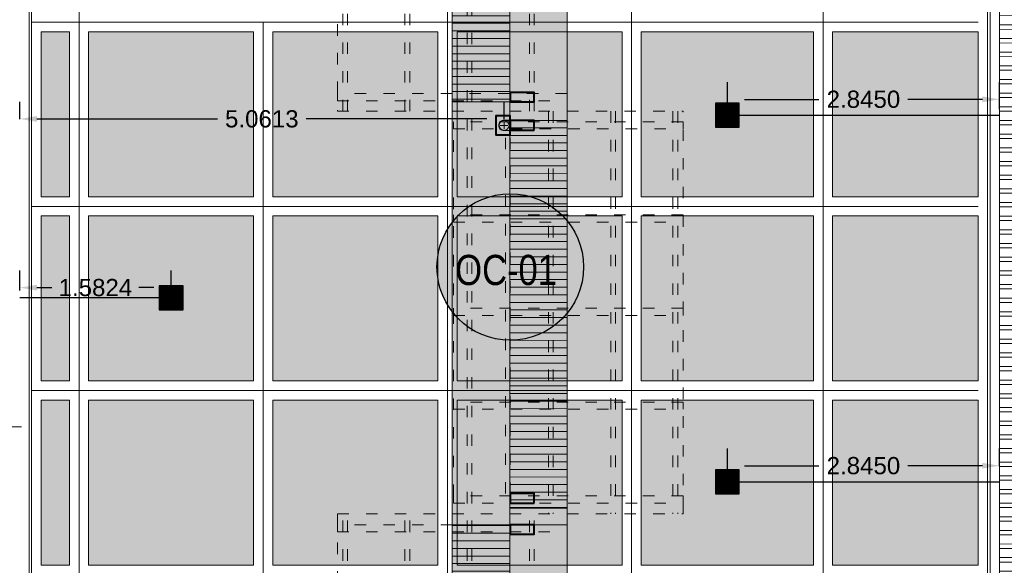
# Model space of a CAD drawing. Header units: millimetres. Extents: x -8931983 to 9630244, y 4 to 18563053.
# Tile 43 of 256: x 349123 to 349134, y 9281937 to 9281943. Entities that reach past the tile are written whole.
import ezdxf

# ---------------------------------------------------------------- set-up
doc = ezdxf.new("R2010")
doc.units = ezdxf.units.MM
doc.linetypes.add('ACAD_ISO03W100', pattern=[30, 12, -18])
for name, color, linetype, lineweight in [('.', 7, 'Continuous', 0), ('0_ CUNETAS', 151, 'Continuous', 5), ('13.-ALE_PRESENTACION', 7, 'Continuous', 0), ('CUNETAS', 5, 'Continuous', 0), ('G-ANNO-DIMS', 7, 'Continuous', 5), ('LEST 02', 5, 'Continuous', 20), ('LMURO ALTO', 7, 'Continuous', 40), ('LPROYECCION', 7, 'ACAD_ISO03W100', 5), ('TEXTO AMBIENTES', 7, 'Continuous', 30), ('vereda', 254, 'Continuous', 5)]:
    doc.layers.add(name, color=color, linetype=linetype, lineweight=lineweight)
for name, color, linetype, lineweight, true_color in [('0_PISOS', 252, 'Continuous', 0, 0x8a8a8a), ('LHATCH', 254, 'Continuous', 5, 0xcfcfcf), ('PISO Cemento pulido', 254, 'Continuous', 5, 0xd1d1d1), ('T. ACHURADO-0.5', 8, 'Continuous', 5, 0x7d7d7d)]:
    doc.layers.add(name, color=color, linetype=linetype, lineweight=lineweight, true_color=true_color)
for name, color, linetype in [('C-ROAD-MARK', 212, 'Continuous'), ('Lineas', 7, 'Continuous'), ('manzanas', 2, 'Continuous')]:
    doc.layers.add(name, color=color, linetype=linetype)
doc.styles.add('Cota B', font='swissck.ttf')
doc.styles.get("Standard").update_dxf_attribs({"font": 'arial.ttf'})
doc.dimstyles.get("Standard").update_dxf_attribs({"dimtxt": 0.18, "dimasz": 0.18, "dimexe": 0.18, "dimexo": 0.0625, "dimgap": 0.09, "dimtad": 0, "dimtih": 1, "dimtoh": 1, "dimdec": 4, "dimzin": 0, "dimdsep": 46, "dimtxsty": 'Standard', "dimcen": 0.09, "dimadec": 0, "dimazin": 0, "dimtfac": 1, "dimtdec": 4, "dimtofl": 0, "dimtmove": 0, "dimatfit": 3, "dimfxl": 1, "dimtolj": 1, "dimtzin": 0, "dimarcsym": 0})

# ---------------------------------------------------------------- blocks, each defined once
blk = doc.blocks.new('ABRAZADERA CNALTA PLUVIAL')
for points in [[(0, 0.065), (0, 0.105)], [(0, 0.065), (-0.04, 0.065)], [(0, 0.065), (0, 0.025)], [(0, 0.065), (0.04, 0.065)]]:
    blk.add_lwpolyline(points)
at = {"layer": 'LEST 02', "color": 250, "lineweight": 18}
blk.add_line((0.065, 0.008), (0.073, 0.008), dxfattribs=at)
blk.add_lwpolyline([(0.082, 0.003), (0.055, 0.003), (0.055, 0.065, 0.414214), (0, 0.12, 0.414214), (-0.055, 0.065), (-0.055, 0.003), (-0.082, 0.003), (-0.082, 0), (-0.052, 0), (-0.052, 0.065, -1), (0.052, 0.065), (0.052, 0), (0.082, 0)], format="xyb", close=True, dxfattribs=at)
for points in [[(-0.078, 0.003), (-0.078, 0.008), (-0.073, 0.008)], [(-0.065, 0.003), (-0.065, 0.008), (-0.073, 0.008), (-0.073, 0.003)], [(-0.065, 0.008), (-0.06, 0.008), (-0.06, 0.003)], [(0.065, 0.003), (0.065, 0.008), (0.06, 0.008), (0.06, 0.003)], [(0.078, 0.003), (0.078, 0.008), (0.073, 0.008), (0.073, 0.003)]]:
    blk.add_lwpolyline(points, dxfattribs=at)
at = {"layer": 'LEST 02'}
blk.add_circle((0, 0.065), 0.0524, dxfattribs=at)
blk = doc.blocks.new('falsaa1')
at = {"true_color": 0xffffff}
h = blk.add_hatch(color=7, dxfattribs=at)
h.dxf.hatch_style = 1
h.paths.add_polyline_path([(2294.534, 1750.568), (2294.534, 1750.418), (2294.734, 1750.418), (2294.734, 1750.568)])
at = {"layer": 'LMURO ALTO'}
blk.add_lwpolyline([(2294.534, 1750.568), (2294.734, 1750.568), (2294.734, 1750.418), (2294.534, 1750.418)], close=True, dxfattribs=at)
at = {"layer": 'LEST 02', "lineweight": 18, "rotation": 180}
blk.add_blockref('ABRAZADERA CNALTA PLUVIAL', (2294.634, 1750.568), dxfattribs=at)
blk = doc.blocks.new('GHDDDHFHD')
at = {"layer": '.'}
h = blk.add_hatch(color=256, dxfattribs=at)
h.set_gradient(color1=(199, 200, 202), color2=(199, 200, 202))
h.paths.add_polyline_path([(-145.97, 3.385), (-145.97, 2.785), (-141.97, 2.785), (-141.97, 3.385)])
h = blk.add_hatch(color=256, dxfattribs=at)
h.set_gradient(color1=(215, 235, 210), color2=(215, 235, 210))
h.paths.add_polyline_path([(-137.55, 2.785), (-137.55, 3.385), (-141.97, 3.385), (-141.97, 2.785)])
h = blk.add_hatch(color=256, dxfattribs=at)
h.set_gradient(color1=(199, 200, 202), color2=(199, 200, 202))
h.paths.add_polyline_path([(-133.97, 3.385), (-137.55, 3.385), (-137.55, 2.785), (-133.97, 2.785)])
h = blk.add_hatch(color=256, dxfattribs=at)
h.set_gradient(color1=(215, 235, 210), color2=(215, 235, 210))
h.paths.add_polyline_path([(-141.775, 2.185), (-141.775, 2.785), (-146.083, 2.785), (-146.083, 2.185)])
h = blk.add_hatch(color=256, dxfattribs=at)
h.set_gradient(color1=(99, 100, 102), color2=(99, 100, 102))
h.paths.add_polyline_path([(-142.07, 2.529), (-141.97, 2.529), (-141.97, 2.779), (-142.07, 2.779)])
h = blk.add_hatch(color=256, dxfattribs=at)
h.set_gradient(color1=(199, 200, 202), color2=(199, 200, 202))
h.paths.add_polyline_path([(-141.775, 2.785), (-141.775, 2.185), (-137.722, 2.185), (-137.722, 2.785)])
h = blk.add_hatch(color=256, dxfattribs=at)
h.set_gradient(color1=(99, 100, 102), color2=(99, 100, 102))
h.paths.add_polyline_path([(-141.775, 2.529), (-141.675, 2.529), (-141.675, 2.779), (-141.775, 2.779)])
h = blk.add_hatch(color=256, dxfattribs=at)
h.set_gradient(color1=(99, 100, 102), color2=(99, 100, 102))
h.paths.add_polyline_path([(-137.875, 2.529), (-137.775, 2.529), (-137.775, 2.779), (-137.875, 2.779)])
h = blk.add_hatch(color=256, dxfattribs=at)
h.set_gradient(color1=(215, 235, 210), color2=(215, 235, 210))
h.paths.add_polyline_path([(-137.722, 2.785), (-137.722, 2.185), (-133.97, 2.185), (-133.97, 2.785)])
h = blk.add_hatch(color=256, dxfattribs=at)
h.set_gradient(color1=(99, 100, 102), color2=(99, 100, 102))
h.paths.add_polyline_path([(-137.55, 2.529), (-137.45, 2.529), (-137.45, 2.779), (-137.55, 2.779)])
at = {"layer": 'LHATCH', "true_color": 0x939598}
h = blk.add_hatch(dxfattribs=at)
h.set_pattern_fill('ANSI31', color=252, scale=0.025, angle=45, style=0)
h.set_pattern_definition([(90, (-144.342314, -0.539494), (-0.079375, 0), [])])
h.paths.add_polyline_path([(-141.97, 3.385), (-145.97, 3.385), (-145.97, 2.785), (-141.97, 2.785)])
h = blk.add_hatch(dxfattribs=at)
h.set_pattern_fill('ANSI31', color=252, scale=0.025, angle=45, style=0)
h.set_pattern_definition([(90, (-150.439955, 0.78331), (-0.079375, 0), [])])
h.paths.add_polyline_path([(-133.97, 3.385), (-137.55, 3.385), (-137.55, 2.785), (-133.97, 2.785)])
h = blk.add_hatch(dxfattribs=at)
h.set_pattern_fill('ANSI31', color=252, scale=0.025, angle=45, style=0)
h.set_pattern_definition([(90, (-149.91719, 0.27244), (-0.079375, 0), [])])
h.paths.add_polyline_path([(-137.722, 2.785), (-141.775, 2.785), (-141.775, 2.185), (-137.722, 2.185)])
at = {"layer": 'LHATCH', "color": 252, "true_color": 0x939598}
for points in [[(-141.97, 2.785), (-145.97, 2.785), (-145.97, 3.385), (-141.97, 3.385)], [(-141.97, 2.785), (-137.55, 2.785), (-137.55, 3.385), (-141.97, 3.385)], [(-137.55, 3.385), (-133.97, 3.385), (-133.97, 2.785), (-137.55, 2.785)], [(-146.083, 2.185), (-141.775, 2.185), (-141.775, 2.785), (-146.083, 2.785)], [(-141.775, 2.785), (-137.722, 2.785), (-137.722, 2.185), (-141.775, 2.185)], [(-137.722, 2.185), (-133.97, 2.185), (-133.97, 2.785), (-137.722, 2.785)]]:
    blk.add_lwpolyline(points, close=True, dxfattribs=at)
at = {"layer": 'LMURO ALTO'}
for points in [[(-142.07, 2.779), (-141.97, 2.779), (-141.97, 2.529), (-142.07, 2.529), (-142.07, 2.779)], [(-141.675, 2.529), (-141.775, 2.529), (-141.775, 2.779), (-141.675, 2.779), (-141.675, 2.529)], [(-137.775, 2.529), (-137.875, 2.529), (-137.875, 2.779), (-137.775, 2.779), (-137.775, 2.529)], [(-137.55, 2.779), (-137.45, 2.779), (-137.45, 2.529), (-137.55, 2.529), (-137.55, 2.779)]]:
    blk.add_lwpolyline(points, dxfattribs=at)
at = {"layer": 'LPROYECCION', "color": 252, "ltscale": 0.01, "true_color": 0x939598}
for p, q in [((-146.083, 4.585), (-141.873, 4.585)), ((-141.873, 4.585), (-141.873, 0.973)), ((-137.663, 4.585), (-133.873, 4.585)), ((-137.663, 4.585), (-137.663, 0.973)), ((-137.85, 3.373), (-141.763, 3.373)), ((-141.983, 2.185), (-146.083, 2.185)), ((-133.873, 2.185), (-137.55, 2.185)), ((-137.663, 0.973), (-141.873, 0.973))]:
    blk.add_line(p, q, dxfattribs=at)
for points in [[(-141.873, 4.529), (-146.083, 4.529)], [(-133.873, 4.529), (-137.663, 4.529)], [(-141.873, 4.479), (-146.083, 4.479)], [(-133.873, 4.479), (-137.663, 4.479)], [(-141.873, 3.879), (-146.083, 3.879)], [(-141.873, 3.829), (-146.083, 3.829)], [(-133.873, 3.879), (-137.663, 3.879)], [(-133.873, 3.829), (-137.663, 3.829)], [(-133.873, 3.229), (-146.083, 3.229)], [(-133.873, 3.179), (-146.083, 3.179)], [(-137.875, 2.829), (-141.675, 2.829)], [(-137.875, 2.779), (-141.675, 2.779)], [(-141.873, 2.579), (-146.083, 2.579)], [(-133.873, 2.579), (-137.663, 2.579)], [(-141.873, 2.529), (-146.083, 2.529)], [(-133.873, 2.529), (-137.663, 2.529)], [(-141.873, 2.379), (-137.663, 2.379)], [(-141.873, 2.329), (-137.663, 2.329)], [(-141.873, 1.729), (-137.663, 1.729)], [(-141.873, 1.679), (-137.663, 1.679)], [(-141.873, 1.079), (-137.663, 1.079)], [(-141.873, 1.029), (-137.663, 1.029)]]:
    blk.add_lwpolyline(points, dxfattribs=at)
for points in [[(-141.983, 4.585), (-141.983, 2.185), (-142.058, 2.185), (-142.058, 4.585)], [(-137.475, 4.585), (-137.475, 2.185), (-137.55, 2.185), (-137.55, 4.585)], [(-141.763, 0.973), (-141.763, 3.373), (-141.688, 3.373), (-141.688, 0.973)], [(-140.788, 0.973), (-140.788, 3.373), (-140.713, 3.373), (-140.713, 0.973)], [(-139.813, 0.973), (-139.813, 3.373), (-139.738, 3.373), (-139.738, 0.973)], [(-138.832, 0.973), (-138.832, 3.373), (-138.757, 3.373), (-138.757, 0.973)], [(-137.85, 0.973), (-137.85, 3.373), (-137.775, 3.373), (-137.775, 0.973)]]:
    blk.add_lwpolyline(points, close=True, dxfattribs=at)
at = {"layer": 'T. ACHURADO-0.5'}
for p, q in [((-145.97, 3.385), (-141.72, 3.385)), ((-137.55, 3.385), (-137.55, 2.185)), ((-145.97, 2.785), (-141.97, 2.785)), ((-141.125, 2.785), (-137.97, 2.785)), ((-141.375, 2.185), (-145.97, 2.185))]:
    blk.add_line(p, q, dxfattribs=at)
at = {"layer": 'manzanas', "rotation": 180}
blk.add_blockref('falsaa1', (2152.909, 1753.347), dxfattribs=at)
blk = doc.blocks.new('red drenaje')
at = {"layer": '0_ CUNETAS', "lineweight": 0}
h = blk.add_hatch(dxfattribs=at)
h.set_pattern_fill('ANSI32', color=256, scale=0.015, angle=135)
h.set_pattern_definition([(180, (7.4, 110.9101), (0, -0.142875), []), (180, (7.35238, 110.95773), (0, -0.142875), [])])
h.paths.add_polyline_path([(-17.48, 13.093), (-17.08, 13.093), (-17.08, 69.905), (-17.48, 69.905)])
for p, q in [((-17.58, 70.028), (-17.58, 13.093)), ((-17.48, 69.905), (-17.48, 13.6)), ((-27.62, 13.068), (-27.62, 32.247))]:
    blk.add_line(p, q, dxfattribs=at)
blk.add_lwpolyline([(-17.48, 69.905), (-17.08, 69.905), (-17.08, 13.093), (-17.48, 13.093), (-17.48, 69.905)], dxfattribs=at)
blk = doc.blocks.new('Cotas de elevación - M_Cota de elevación - Destino rellenado-517392-Nivel 1')
at = {"layer": 'G-ANNO-DIMS'}
for p, q in [((0, -0.0015), (0, 0.0015)), ((-0.0015, 0), (0.013, 0))]:
    blk.add_line(p, q, dxfattribs=at)
blk.add_circle((0, 0), 0.001, dxfattribs=at)
blk = doc.blocks.new('VEREDAAAAA')
at = {"layer": 'TEXTO AMBIENTES', "xscale": 99.99999999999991, "yscale": 99.99999999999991, "zscale": 99.99999999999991}
blk.add_blockref('Cotas de elevación - M_Cota de elevación - Destino rellenado-517392-Nivel 1', (-0.755, -11.28), dxfattribs=at)
blk = doc.blocks.new('SUMIIIDERR')
at = {"layer": '.', "lineweight": 25}
h = blk.add_hatch(color=1, dxfattribs=at)
h.dxf.hatch_style = 1
h.set_gradient(color1=(99, 100, 102), color2=(147, 149, 152), name='INVCYLINDER')
h.paths.add_polyline_path([(-0.125, -0.133), (0.125, -0.133), (0.125, 0.117), (-0.125, 0.117)])
h = blk.add_hatch(color=9, dxfattribs=at)
h.dxf.hatch_style = 1
h.paths.add_polyline_path([(0.12, 0.112), (-0.12, 0.112), (-0.12, 0.105), (0.12, 0.105)])
h.paths.add_polyline_path([(0.12, 0.1), (-0.12, 0.1), (-0.12, 0.095), (0.12, 0.095)])
h.paths.add_polyline_path([(0.12, 0.09), (-0.12, 0.09), (-0.12, 0.085), (0.12, 0.085)])
h.paths.add_polyline_path([(0.12, 0.08), (-0.12, 0.08), (-0.12, 0.075), (0.12, 0.075)])
h.paths.add_polyline_path([(0.12, 0.07), (-0.12, 0.07), (-0.12, 0.065), (0.12, 0.065)])
h.paths.add_polyline_path([(0.12, 0.06), (-0.12, 0.06), (-0.12, 0.055), (0.12, 0.055)])
h.paths.add_polyline_path([(0.12, 0.05), (-0.12, 0.05), (-0.12, 0.045), (0.12, 0.045)])
h.paths.add_polyline_path([(0.12, 0.04), (-0.12, 0.04), (-0.12, 0.035), (0.12, 0.035)])
h.paths.add_polyline_path([(0.12, 0.03), (-0.12, 0.03), (-0.12, 0.025), (0.12, 0.025)])
h.paths.add_polyline_path([(0.12, 0.02), (-0.12, 0.02), (-0.12, 0.015), (0.12, 0.015)])
h.paths.add_polyline_path([(0.12, 0.01), (-0.12, 0.01), (-0.12, 0.005), (0.12, 0.005)])
h.paths.add_polyline_path([(0.12, 0), (-0.12, 0), (-0.12, -0.005), (0.12, -0.005)])
h.paths.add_polyline_path([(0.12, -0.01), (-0.12, -0.01), (-0.12, -0.015), (0.12, -0.015)])
h.paths.add_polyline_path([(0.12, -0.02), (-0.12, -0.02), (-0.12, -0.025), (0.12, -0.025)])
h.paths.add_polyline_path([(0.12, -0.03), (-0.12, -0.03), (-0.12, -0.035), (0.12, -0.035)])
h.paths.add_polyline_path([(0.12, -0.04), (-0.12, -0.04), (-0.12, -0.045), (0.12, -0.045)])
h.paths.add_polyline_path([(0.12, -0.05), (-0.12, -0.05), (-0.12, -0.055), (0.12, -0.055)])
h.paths.add_polyline_path([(0.12, -0.06), (-0.12, -0.06), (-0.12, -0.065), (0.12, -0.065)])
h.paths.add_polyline_path([(0.12, -0.07), (-0.12, -0.07), (-0.12, -0.075), (0.12, -0.075)])
h.paths.add_polyline_path([(0.12, -0.08), (-0.12, -0.08), (-0.12, -0.085), (0.12, -0.085)])
h.paths.add_polyline_path([(0.12, -0.09), (-0.12, -0.09), (-0.12, -0.095), (0.12, -0.095)])
h.paths.add_polyline_path([(0.12, -0.1), (-0.12, -0.1), (-0.12, -0.105), (0.12, -0.105)])
h.paths.add_polyline_path([(0.12, -0.11), (-0.12, -0.11), (-0.12, -0.115), (0.12, -0.115)])
h.paths.add_polyline_path([(0.12, -0.12), (-0.12, -0.12), (-0.12, -0.128), (0.12, -0.128)])
at = {"layer": 'C-ROAD-MARK', "color": 18, "lineweight": 25, "true_color": 0x000000}
for points in [[(0.125, 0.117), (-0.125, 0.117), (-0.125, -0.133), (0.125, -0.133)], [(0.12, 0.112), (-0.12, 0.112), (-0.12, -0.128), (0.12, -0.128)], [(-0.12, 0.105), (0.12, 0.105), (0.12, 0.1), (-0.12, 0.1)], [(-0.12, 0.095), (0.12, 0.095), (0.12, 0.09), (-0.12, 0.09)], [(-0.12, 0.085), (0.12, 0.085), (0.12, 0.08), (-0.12, 0.08)], [(-0.12, 0.075), (0.12, 0.075), (0.12, 0.07), (-0.12, 0.07)], [(-0.12, 0.065), (0.12, 0.065), (0.12, 0.06), (-0.12, 0.06)], [(-0.12, 0.055), (0.12, 0.055), (0.12, 0.05), (-0.12, 0.05)], [(-0.12, 0.045), (0.12, 0.045), (0.12, 0.04), (-0.12, 0.04)], [(-0.12, 0.035), (0.12, 0.035), (0.12, 0.03), (-0.12, 0.03)], [(-0.12, 0.025), (0.12, 0.025), (0.12, 0.02), (-0.12, 0.02)], [(-0.12, 0.015), (0.12, 0.015), (0.12, 0.01), (-0.12, 0.01)], [(-0.12, 0.005), (0.12, 0.005), (0.12, 0), (-0.12, 0)], [(-0.12, -0.005), (0.12, -0.005), (0.12, -0.01), (-0.12, -0.01)], [(-0.12, -0.015), (0.12, -0.015), (0.12, -0.02), (-0.12, -0.02)], [(-0.12, -0.025), (0.12, -0.025), (0.12, -0.03), (-0.12, -0.03)], [(-0.12, -0.035), (0.12, -0.035), (0.12, -0.04), (-0.12, -0.04)], [(-0.12, -0.045), (0.12, -0.045), (0.12, -0.05), (-0.12, -0.05)], [(-0.12, -0.055), (0.12, -0.055), (0.12, -0.06), (-0.12, -0.06)], [(-0.12, -0.065), (0.12, -0.065), (0.12, -0.07), (-0.12, -0.07)], [(-0.12, -0.075), (0.12, -0.075), (0.12, -0.08), (-0.12, -0.08)], [(-0.12, -0.085), (0.12, -0.085), (0.12, -0.09), (-0.12, -0.09)], [(-0.12, -0.095), (0.12, -0.095), (0.12, -0.1), (-0.12, -0.1)], [(-0.12, -0.105), (0.12, -0.105), (0.12, -0.11), (-0.12, -0.11)], [(-0.12, -0.115), (0.12, -0.115), (0.12, -0.12), (-0.12, -0.12)]]:
    blk.add_lwpolyline(points, close=True, dxfattribs=at)
blk = doc.blocks.new('*D3731')
at = {"layer": 'Defpoints', "color": 0, "lineweight": 30, "transparency": 16777216}
for p in [(349123.315, 9281941.914), (349123.315, 9281941.847), (349128.376, 9281941.847)]:
    blk.add_point(p, dxfattribs=at)
at = {"layer": 'Lineas', "color": 0, "lineweight": -2, "transparency": 16777216}
for p, q in [((349123.315, 9281941.91), (349123.315, 9281942.094)), ((349128.376, 9281941.91), (349128.376, 9281942.094)), ((349123.495, 9281941.914), (349125.382, 9281941.914)), ((349128.196, 9281941.914), (349126.309, 9281941.914))]:
    blk.add_line(p, q, dxfattribs=at)
at = {"layer": 'Lineas', "color": 0, "lineweight": 30, "transparency": 16777216}
for points in [[(349123.495, 9281941.944), (349123.495, 9281941.884), (349123.315, 9281941.914)], [(349128.196, 9281941.944), (349128.196, 9281941.884), (349128.376, 9281941.914)]]:
    blk.add_solid(points, dxfattribs=at)
at = {"layer": 'Lineas', "color": 0, "lineweight": 30, "transparency": 16777216, "insert": (349125.845, 9281941.914), "char_height": 0.18, "attachment_point": 5}
blk.add_mtext('\\A1;5.0613', dxfattribs=at)
blk = doc.blocks.new('*D3732')
at = {"layer": 'Defpoints', "color": 0, "lineweight": 30, "transparency": 16777216}
for p in [(349133.555, 9281942.119), (349130.71, 9281941.952), (349133.555, 9281941.954)]:
    blk.add_point(p, dxfattribs=at)
at = {"layer": 'Lineas', "color": 0, "lineweight": -2, "transparency": 16777216}
for p, q in [((349130.71, 9281942.014), (349130.71, 9281942.299)), ((349133.555, 9281942.017), (349133.555, 9281942.299)), ((349130.89, 9281942.119), (349131.667, 9281942.119)), ((349133.375, 9281942.119), (349132.597, 9281942.119))]:
    blk.add_line(p, q, dxfattribs=at)
at = {"layer": 'Lineas', "color": 0, "lineweight": 30, "transparency": 16777216}
for points in [[(349130.89, 9281942.149), (349130.89, 9281942.089), (349130.71, 9281942.119)], [(349133.375, 9281942.149), (349133.375, 9281942.089), (349133.555, 9281942.119)]]:
    blk.add_solid(points, dxfattribs=at)
at = {"layer": 'Lineas', "color": 0, "lineweight": 30, "transparency": 16777216, "insert": (349132.132, 9281942.119), "char_height": 0.18, "attachment_point": 5}
blk.add_mtext('\\A1;2.8450', dxfattribs=at)
blk = doc.blocks.new('*D3733')
at = {"layer": 'Defpoints', "color": 0, "lineweight": 30, "transparency": 16777216}
for p in [(349123.315, 9281940.15), (349123.315, 9281940.057), (349124.897, 9281940.057)]:
    blk.add_point(p, dxfattribs=at)
at = {"layer": 'Lineas', "color": 0, "lineweight": -2, "transparency": 16777216}
for p, q in [((349123.315, 9281940.119), (349123.315, 9281940.33)), ((349124.897, 9281940.119), (349124.897, 9281940.33)), ((349123.495, 9281940.15), (349123.651, 9281940.15)), ((349124.717, 9281940.15), (349124.561, 9281940.15))]:
    blk.add_line(p, q, dxfattribs=at)
at = {"layer": 'Lineas', "color": 0, "lineweight": 30, "transparency": 16777216}
for points in [[(349123.495, 9281940.18), (349123.495, 9281940.12), (349123.315, 9281940.15)], [(349124.717, 9281940.18), (349124.717, 9281940.12), (349124.897, 9281940.15)]]:
    blk.add_solid(points, dxfattribs=at)
at = {"layer": 'Lineas', "color": 0, "lineweight": 30, "transparency": 16777216, "insert": (349124.106, 9281940.15), "char_height": 0.18, "attachment_point": 5}
blk.add_mtext('\\A1;1.5824', dxfattribs=at)
blk = doc.blocks.new('*D3734')
at = {"layer": 'Defpoints', "color": 0, "lineweight": 30, "transparency": 16777216}
for p in [(349133.555, 9281938.288), (349133.555, 9281938.22), (349130.71, 9281938.182)]:
    blk.add_point(p, dxfattribs=at)
at = {"layer": 'Lineas', "color": 0, "lineweight": -2, "transparency": 16777216}
for p, q in [((349130.71, 9281938.244), (349130.71, 9281938.468)), ((349133.555, 9281938.283), (349133.555, 9281938.468)), ((349130.89, 9281938.288), (349131.667, 9281938.288)), ((349133.375, 9281938.288), (349132.597, 9281938.288))]:
    blk.add_line(p, q, dxfattribs=at)
at = {"layer": 'Lineas', "color": 0, "lineweight": 30, "transparency": 16777216}
for points in [[(349130.89, 9281938.318), (349130.89, 9281938.258), (349130.71, 9281938.288)], [(349133.375, 9281938.318), (349133.375, 9281938.258), (349133.555, 9281938.288)]]:
    blk.add_solid(points, dxfattribs=at)
at = {"layer": 'Lineas', "color": 0, "lineweight": 30, "transparency": 16777216, "insert": (349132.132, 9281938.288), "char_height": 0.18, "attachment_point": 5}
blk.add_mtext('\\A1;2.8450', dxfattribs=at)

msp = doc.modelspace()

# ---------------------------------------------------------------- hatches: boundary and pattern name
at = {"layer": '.', "true_color": 0x939598, "transparency": 33554559}
h = msp.add_hatch(dxfattribs=at)
h.set_pattern_fill('AR-SAND', color=252, scale=0.0087, angle=-90)
h.set_pattern_definition([(307.5, (0, 0), (0.425789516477, 0.013920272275), [0, -0.3358896, 0, -0.375666, 0, -0.3590925]), (277.5, (0, 0), (0.623637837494, -0.39108525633), [0, -0.1812036, 0, -0.3027426, 0, -0.1160145]), (237.5, (0, 0.2718), (0.00125035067, -0.68816336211), [0, -0.11049, 0, -0.397764, 0, -0.519303]), (227.5, (0, 0.2718), (0.193948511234, -0.66429411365), [0, -0.055245, 0, -0.2607564, 0, -0.298323])])
edge = h.paths.add_edge_path()
edge.add_line((349130.38527, 9281921.53141), (349130.38476, 9281920.38141))
edge.add_line((349130.38476, 9281920.38141), (349135.06476, 9281920.38141))
edge.add_line((349135.06476, 9281920.38141), (349135.06475, 9281921.53141))
edge.add_arc((349138.06475, 9281921.53141), 3, 90, 180, ccw=False)
edge.add_line((349138.06475, 9281924.53141), (349138.94035, 9281924.53141))
edge.add_arc((349138.94035, 9281921.53141), 3, 0.000082, 90.000082, ccw=False)
edge.add_line((349141.94035, 9281921.53142), (349141.94036, 9281918.00139))
edge.add_line((349141.94036, 9281918.00139), (349156.7586, 9281918.00139))
edge.add_line((349156.7586, 9281918.00139), (349156.7586, 9281921.00139))
edge.add_arc((349158.7586, 9281921.00139), 2, 90, 180, ccw=False)
edge.add_line((349158.7586, 9281923.00139), (349161.0004, 9281923.00139))
edge.add_line((349161.0004, 9281923.00139), (349161.0004, 9281955.07447))
edge.add_line((349161.0004, 9281955.07447), (349146.68471, 9281955.07447))
edge.add_line((349146.68471, 9281955.07447), (349146.68471, 9281941.89947))
edge.add_line((349146.68471, 9281941.89947), (349151.82579, 9281941.89947))
edge.add_arc((349151.82579, 9281938.87447), 3.025, -0.004437, 90, ccw=False)
edge.add_line((349154.85079, 9281938.87424), (349154.85025, 9281931.84431))
edge.add_arc((349151.85024, 9281931.84455), 3, 269.99999, 359.995553, ccw=False)
edge.add_line((349151.85024, 9281928.84455), (349151.0597, 9281928.84458))
edge.add_line((349151.0597, 9281928.84458), (349137.78476, 9281928.84455))
edge.add_arc((349137.78476, 9281921.44455), 7.4, 90, 180)
at = {"true_color": 0xff7e1c}
h = msp.add_hatch(color=30, dxfattribs=at)
h.dxf.hatch_style = 1
h.paths.add_polyline_path([(349129.20675, 9281940.36596, 1), (349127.67539, 9281940.36596, 1)])
h.paths.add_polyline_path([(349127.73642, 9281939.98653), (349129.11792, 9281939.98653), (349129.11792, 9281940.64619), (349127.73642, 9281940.64619)], flags=25)
at = {"layer": 'PISO Cemento pulido', "true_color": 0xdfe0e1, "transparency": 33554610}
for points in [[(349123.83467, 9281942.82439), (349123.53981, 9281942.82439), (349123.53981, 9281941.09937), (349123.83467, 9281941.09937)], [(349125.75967, 9281942.82439), (349124.03467, 9281942.82439), (349124.03467, 9281941.09937), (349125.75967, 9281941.09937)], [(349127.68467, 9281942.82439), (349125.95967, 9281942.82439), (349125.95967, 9281941.09937), (349127.68467, 9281941.09937)], [(349129.60967, 9281942.82439), (349127.88467, 9281942.82439), (349127.88467, 9281941.09937), (349129.60967, 9281941.09937)], [(349131.60967, 9281942.82439), (349129.80967, 9281942.82439), (349129.80967, 9281941.09937), (349131.60967, 9281941.09937)], [(349133.32967, 9281942.82439), (349131.80967, 9281942.82439), (349131.80967, 9281941.09937), (349133.32967, 9281941.09937)], [(349123.83467, 9281940.89937), (349123.53981, 9281940.89937), (349123.53981, 9281939.17435), (349123.83467, 9281939.17435)], [(349125.75967, 9281940.89937), (349124.03467, 9281940.89937), (349124.03467, 9281939.17435), (349125.75967, 9281939.17435)], [(349127.68467, 9281940.89937), (349125.95967, 9281940.89937), (349125.95967, 9281939.17435), (349127.68467, 9281939.17435)], [(349129.60967, 9281940.89937), (349127.88467, 9281940.89937), (349127.88467, 9281939.17435), (349129.60967, 9281939.17435)], [(349131.60967, 9281940.89937), (349129.80967, 9281940.89937), (349129.80967, 9281939.17435), (349131.60967, 9281939.17435)], [(349133.32967, 9281940.89937), (349131.80967, 9281940.89937), (349131.80967, 9281939.17435), (349133.32967, 9281939.17435)], [(349123.83467, 9281938.97435), (349123.53981, 9281938.97435), (349123.53981, 9281937.24933), (349123.83467, 9281937.24933)], [(349125.75967, 9281938.97435), (349124.03467, 9281938.97435), (349124.03467, 9281937.24933), (349125.75967, 9281937.24933)], [(349127.68467, 9281938.97435), (349125.95967, 9281938.97435), (349125.95967, 9281937.24933), (349127.68467, 9281937.24933)], [(349129.60967, 9281938.97435), (349127.88467, 9281938.97435), (349127.88467, 9281937.24933), (349129.60967, 9281937.24933)], [(349131.60967, 9281938.97435), (349129.80967, 9281938.97435), (349129.80967, 9281937.24933), (349131.60967, 9281937.24933)], [(349133.32967, 9281938.97435), (349131.80967, 9281938.97435), (349131.80967, 9281937.24933), (349133.32967, 9281937.24933)]]:
    msp.add_hatch(color=254, dxfattribs=at).paths.add_polyline_path(points)

# ---------------------------------------------------------------- linework, layer by layer
at = {"color": 6, "lineweight": 30}
for p, q in [((349130.83467, 9281941.95438), (349133.55467, 9281941.95438)), ((349124.77217, 9281940.04436), (349123.31481, 9281940.04436)), ((349130.83467, 9281938.11934), (349133.55467, 9281938.11934))]:
    msp.add_line(p, q, dxfattribs=at)
msp.add_circle((349128.44107, 9281940.36596), 0.76568)
at = {"layer": '0_PISOS'}
for points in [[(349123.53981, 9281941.09937), (349123.53981, 9281942.82439), (349123.83467, 9281942.82439), (349123.83467, 9281941.09937)], [(349124.03467, 9281941.09937), (349124.03467, 9281942.82439), (349125.75967, 9281942.82439), (349125.75967, 9281941.09937)], [(349125.95967, 9281941.09937), (349125.95967, 9281942.82439), (349127.68467, 9281942.82439), (349127.68467, 9281941.09937)], [(349127.88467, 9281941.09937), (349127.88467, 9281942.82439), (349129.60967, 9281942.82439), (349129.60967, 9281941.09937)], [(349129.80967, 9281941.09937), (349129.80967, 9281942.82439), (349131.60967, 9281942.82439), (349131.60967, 9281941.09937)], [(349131.80967, 9281941.09937), (349131.80967, 9281942.82439), (349133.32967, 9281942.82439), (349133.32967, 9281941.09937)], [(349123.53981, 9281939.17435), (349123.53981, 9281940.89937), (349123.83467, 9281940.89937), (349123.83467, 9281939.17435)], [(349124.03467, 9281939.17435), (349124.03467, 9281940.89937), (349125.75967, 9281940.89937), (349125.75967, 9281939.17435)], [(349125.95967, 9281939.17435), (349125.95967, 9281940.89937), (349127.68467, 9281940.89937), (349127.68467, 9281939.17435)], [(349127.88467, 9281939.17435), (349127.88467, 9281940.89937), (349129.60967, 9281940.89937), (349129.60967, 9281939.17435)], [(349129.80967, 9281939.17435), (349129.80967, 9281940.89937), (349131.60967, 9281940.89937), (349131.60967, 9281939.17435)], [(349131.80967, 9281939.17435), (349131.80967, 9281940.89937), (349133.32967, 9281940.89937), (349133.32967, 9281939.17435)], [(349123.53981, 9281937.24933), (349123.53981, 9281938.97435), (349123.83467, 9281938.97435), (349123.83467, 9281937.24933)], [(349124.03467, 9281937.24933), (349124.03467, 9281938.97435), (349125.75967, 9281938.97435), (349125.75967, 9281937.24933)], [(349125.95967, 9281937.24933), (349125.95967, 9281938.97435), (349127.68467, 9281938.97435), (349127.68467, 9281937.24933)], [(349127.88467, 9281937.24933), (349127.88467, 9281938.97435), (349129.60967, 9281938.97435), (349129.60967, 9281937.24933)], [(349129.80967, 9281937.24933), (349129.80967, 9281938.97435), (349131.60967, 9281938.97435), (349131.60967, 9281937.24933)], [(349131.80967, 9281937.24933), (349131.80967, 9281938.97435), (349133.32967, 9281938.97435), (349133.32967, 9281937.24933)]]:
    msp.add_lwpolyline(points, close=True, dxfattribs=at)
at = {"layer": 'vereda'}
for p, q in [((349133.42967, 9281988.02949), (349133.42967, 9281928.84455)), ((349123.93467, 9281954.06824), (349123.93467, 9281920.40639)), ((349123.43981, 9281950.25836), (349123.43981, 9281928.96955)), ((349123.43981, 9281949.93536), (349123.43981, 9281924.74937)), ((349127.78467, 9281944.84941), (349127.78467, 9281942.92439)), ((349129.70967, 9281944.84941), (349129.70967, 9281942.92439)), ((349131.70967, 9281944.84941), (349131.70967, 9281942.92439)), ((349133.32967, 9281942.92439), (349123.43981, 9281942.92439)), ((349125.85967, 9281942.92439), (349125.85967, 9281940.99937)), ((349127.78467, 9281942.92439), (349127.78467, 9281940.99937)), ((349129.70967, 9281942.92439), (349129.70967, 9281940.99937)), ((349131.70967, 9281942.92439), (349131.70967, 9281940.99937)), ((349133.32967, 9281940.99937), (349123.43981, 9281940.99937)), ((349125.85967, 9281940.99937), (349125.85967, 9281939.07435)), ((349127.78467, 9281940.99937), (349127.78467, 9281939.07435)), ((349129.70967, 9281940.99937), (349129.70967, 9281939.07435)), ((349131.70967, 9281940.99937), (349131.70967, 9281939.07435)), ((349133.32967, 9281939.07435), (349123.43981, 9281939.07435)), ((349125.85967, 9281939.07435), (349125.85967, 9281937.14933)), ((349127.78467, 9281939.07435), (349127.78467, 9281937.14933)), ((349129.70967, 9281939.07435), (349129.70967, 9281937.14933)), ((349131.70967, 9281939.07435), (349131.70967, 9281937.14933))]:
    msp.add_line(p, q, dxfattribs=at)

# ---------------------------------------------------------------- block references
at = {"lineweight": 5}
msp.add_blockref('VEREDAAAAA', (349122.78981, 9281949.97444), dxfattribs=at)
at = {"xscale": -1, "rotation": 90}
msp.add_blockref('GHDDDHFHD', (349131.22017, 9281800.12169), dxfattribs=at)
at = {"color": 6, "lineweight": 0}
for p in [(349130.70967, 9281941.96188), (349124.89717, 9281940.05186), (349130.70967, 9281938.12684)]:
    msp.add_blockref('SUMIIIDERR', p, dxfattribs=at)
at = {"layer": 'CUNETAS', "color": 84, "lineweight": 30}
msp.add_blockref('red drenaje', (349151.0347, 9281918.00139), dxfattribs=at)

# ---------------------------------------------------------------- texts
at = {"layer": '13.-ALE_PRESENTACION', "style": 'Cota B'}
msp.add_text('OC-01', height=0.315, dxfattribs=at).set_placement((349127.86614, 9281940.17753))

# ---------------------------------------------------------------- dimensions: what is measured, and where the dimension line sits
at = {"layer": 'Lineas', "color": 1, "lineweight": 30}
for base, p1, p2, picture, middle in [((349133.55467, 9281942.11914), (349130.70967, 9281941.95188), (349133.55467, 9281941.95438), '*D3732', (349132.13217, 9281942.11914)), ((349123.31481, 9281941.91357), (349128.37607, 9281941.84707), (349123.31481, 9281941.84707), '*D3731', (349125.84544, 9281941.91357)), ((349123.31481, 9281940.15033), (349124.89717, 9281940.05686), (349123.31481, 9281940.05686), '*D3733', (349124.10599, 9281940.15033)), ((349133.55467, 9281938.28794), (349130.70967, 9281938.18184), (349133.55467, 9281938.22016), '*D3734', (349132.13217, 9281938.28794))]:
    dim = msp.add_linear_dim(base=base, p1=p1, p2=p2, dimstyle='Standard', dxfattribs=at)
    dim.commit()
    dim.dimension.update_dxf_attribs({"geometry": picture, "text_midpoint": middle})

doc.saveas('drawing.dxf')
